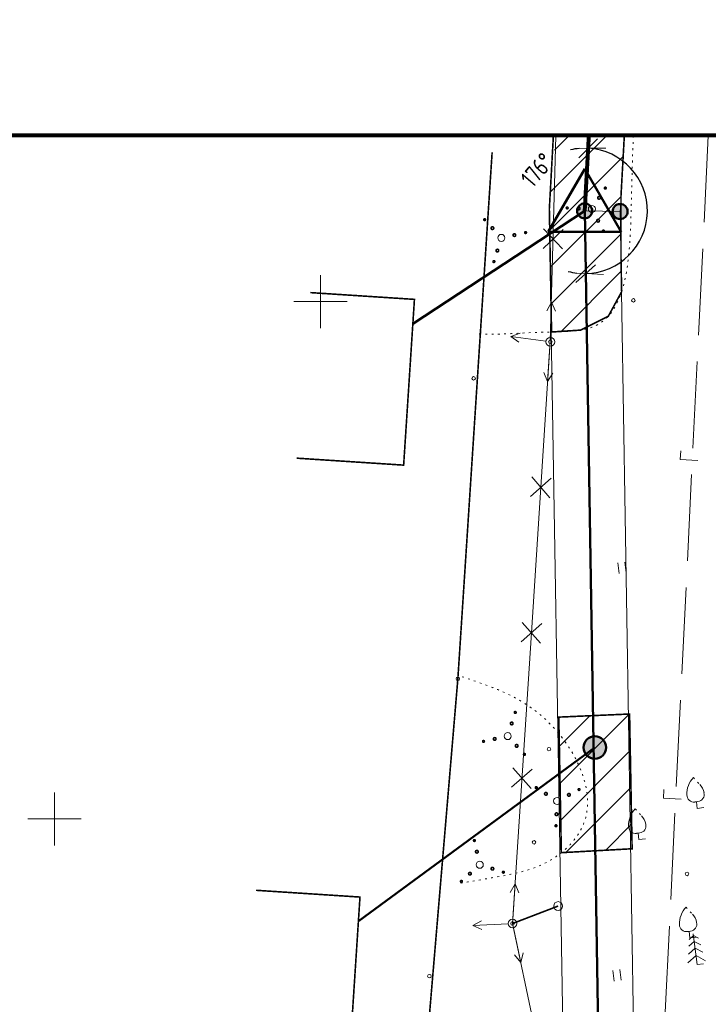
# Model space of a CAD drawing. Header units: millimetres. Extents: x 0 to 1188, y 0 to 841.
# Tile 28 of 76: x 79 to 156, y 730 to 841. Entities that reach past the tile are written whole.
import ezdxf

# ---------------------------------------------------------------- set-up
doc = ezdxf.new("R2010")
doc.units = ezdxf.units.MM
for name, pattern in [('K5LT32789', [0]), ('K5LT32797', [0]), ('K5LT32809', [0]), ('K5LT32813', [0]), ('K5LT32814', [0]), ('K5LT32816', [3.2, 3, -0.2]), ('K5LT32817', [0.7, 0.2, -0.5]), ('K5LT32824', [0]), ('K5LT32826', [1, 0.5, -0.5]), ('K5LT_BASIC', [0]), ('K5LT_REINFORCED', [0]), ('K5LT_THIN', [0])]:
    doc.linetypes.add(name, pattern=pattern)
doc.layers.add('Системный слой', color=7, linetype='Continuous')
doc.styles.add('KDIMTEXTSTYLE', font='GOST_AU.SHX', dxfattribs={"width": 0.96, "oblique": 15, "height": 5})
doc.dimstyles.new('KDIMSTYLE (0.00)', dxfattribs={"dimtxt": 5, "dimasz": 1, "dimexe": 2, "dimexo": 0, "dimgap": 1, "dimtad": 1, "dimlfac": 500, "dimtxsty": 'KDIMTEXTSTYLE', "dimsah": 1, "dimcen": 0, "dimdle": 1, "dimadec": 0, "dimazin": 0, "dimtfac": 0.667, "dimtmove": 0, "dimatfit": 3, "dimfxl": 1, "dimtvp": 1, "dimtolj": 1, "dimtzin": 0, "dimarcsym": 0})
pattern_1 = [(45, (0, 0), (-2.12132, 2.12132), [])]

# ---------------------------------------------------------------- blocks, each defined once
blk = doc.blocks.new('U16')
at = {"layer": 'Системный слой', "color": 7, "linetype": 'K5LT32813', "lineweight": 18}
for p, q in [((139.1, 827.88), (138.48, 804.61)), ((139.92, 817.31), (137.66, 815.17)), ((137.71, 817.37), (139.86, 815.11)), ((138.48, 804.61), (137.41, 788.18)), ((138.58, 789.21), (136.24, 787.16)), ((136.38, 789.35), (138.44, 787.01)), ((137.41, 788.18), (136.34, 771.76)), ((137.51, 772.79), (135.17, 770.73)), ((135.31, 772.93), (137.37, 770.59)), ((136.34, 771.76), (134.21, 738.91)), ((136.44, 756.36), (134.1, 754.3)), ((134.25, 756.5), (136.3, 754.16)), ((134.21, 738.91), (137.42, 723.7))]:
    blk.add_line(p, q, dxfattribs=at)
blk = doc.blocks.new('U34')
at = {"layer": 'Системный слой', "color": 1, "linetype": 'K5LT32809', "lineweight": 18, "true_color": 0xff0000}
for p, q in [((138.36, 819.34), (140.45, 694.12)), ((146.36, 819.47), (148.38, 698))]:
    blk.add_line(p, q, dxfattribs=at)
blk = doc.blocks.new('U35')
at = {"layer": 'Системный слой', "color": 1, "linetype": 'K5LT32809', "lineweight": 18, "true_color": 0xff0000}
for p, q in [((138.84, 828.1), (138.37, 819.62)), ((146.83, 827.65), (146.36, 819.18))]:
    blk.add_line(p, q, dxfattribs=at)
blk = doc.blocks.new('U111')
at = {"layer": 'Системный слой'}
h = blk.add_hatch(color=7, dxfattribs=at)
h.paths.add_polyline_path([(143.5, 758.79), (142.98, 759.96), (142.93, 759.93), (142.87, 759.9), (142.81, 759.87), (142.76, 759.83), (142.71, 759.79), (142.66, 759.75), (142.62, 759.71), (142.57, 759.66), (142.53, 759.61), (142.49, 759.57), (142.45, 759.51), (142.42, 759.46), (142.38, 759.4), (142.36, 759.35), (142.33, 759.29), (142.31, 759.23), (142.29, 759.17), (142.27, 759.11), (142.25, 759.05), (142.24, 758.98), (142.23, 758.92), (142.23, 758.86), (142.23, 758.79), (142.23, 758.73), (142.24, 758.66), (142.24, 758.6), (142.25, 758.54), (142.27, 758.48), (142.29, 758.41), (142.31, 758.35), (142.33, 758.29), (142.36, 758.24), (142.39, 758.18), (142.42, 758.12), (142.45, 758.07), (142.49, 758.02), (142.53, 757.97), (142.57, 757.92), (142.62, 757.88), (142.67, 757.83), (142.71, 757.79), (142.77, 757.75), (142.82, 757.72), (142.87, 757.69), (142.93, 757.66), (142.99, 757.63), (143.05, 757.6), (143.11, 757.58), (143.17, 757.56), (143.23, 757.55), (143.29, 757.54), (143.36, 757.53), (143.42, 757.52), (143.48, 757.52), (143.55, 757.52), (143.61, 757.52), (143.67, 757.53), (143.74, 757.54), (143.8, 757.55), (143.86, 757.57), (143.92, 757.59), (143.98, 757.61), (144.02, 757.63)])
h.paths.add_polyline_path([(144.2, 759.86), (144.14, 759.9), (144.09, 759.93), (144.03, 759.96), (143.97, 759.98), (143.91, 760), (143.85, 760.02), (143.79, 760.04), (143.72, 760.05), (143.66, 760.06), (143.6, 760.07), (143.53, 760.07), (143.47, 760.07), (143.4, 760.07), (143.34, 760.06), (143.28, 760.05), (143.22, 760.04), (143.15, 760.02), (143.09, 760), (143.03, 759.98), (142.98, 759.96), (143.5, 758.79), (144.02, 757.63), (144.08, 757.66), (144.13, 757.69), (144.19, 757.72), (144.24, 757.75), (144.29, 757.79), (144.34, 757.83), (144.39, 757.88), (144.43, 757.92), (144.48, 757.97), (144.52, 758.02), (144.55, 758.07), (144.59, 758.12), (144.62, 758.18), (144.65, 758.24), (144.68, 758.29), (144.7, 758.35), (144.72, 758.41), (144.74, 758.48), (144.75, 758.54), (144.76, 758.6), (144.77, 758.66), (144.78, 758.73), (144.78, 758.79), (144.78, 758.86), (144.77, 758.92), (144.76, 758.98), (144.75, 759.05), (144.74, 759.11), (144.72, 759.17), (144.7, 759.23), (144.68, 759.29), (144.65, 759.35), (144.62, 759.4), (144.59, 759.46), (144.56, 759.51), (144.52, 759.57), (144.48, 759.61), (144.44, 759.66), (144.39, 759.71), (144.35, 759.75), (144.3, 759.79), (144.25, 759.83)])
at = {"layer": 'Системный слой', "color": 7, "linetype": 'K5LT_BASIC', "lineweight": 50}
blk.add_circle((143.5, 758.79), 1.27, dxfattribs=at)
blk = doc.blocks.new('U176')
at = {"layer": 'Системный слой', "color": 7, "linetype": 'K5LT32797', "lineweight": 18}
blk.add_circle((134.21, 738.91), 0.5, dxfattribs=at)
blk = doc.blocks.new('U177')
at = {"layer": 'Системный слой', "color": 7, "linetype": 'K5LT32797', "lineweight": 18}
for p, q in [((134.5, 743.4), (133.93, 742.43)), ((134.24, 739.41), (134.5, 743.4)), ((134.5, 743.4), (134.93, 742.37))]:
    blk.add_line(p, q, dxfattribs=at)
blk = doc.blocks.new('U178')
at = {"layer": 'Системный слой', "color": 7, "linetype": 'K5LT32797', "lineweight": 18}
for p, q in [((134.31, 738.42), (135.14, 734.5)), ((135.14, 734.5), (134.44, 735.38)), ((135.14, 734.5), (135.42, 735.59))]:
    blk.add_line(p, q, dxfattribs=at)
blk = doc.blocks.new('U179')
at = {"layer": 'Системный слой', "color": 7, "linetype": 'K5LT32797', "lineweight": 18}
blk.add_circle((139.36, 740.88), 0.5, dxfattribs=at)
blk = doc.blocks.new('U180')
at = {"layer": 'Системный слой', "color": 7, "linetype": 'K5LT32797', "lineweight": 18}
blk.add_circle((134.21, 738.91), 0.5, dxfattribs=at)
blk = doc.blocks.new('U181')
at = {"layer": 'Системный слой', "color": 7, "linetype": 'K5LT32797', "lineweight": 18}
for p, q in [((129.71, 738.67), (130.69, 739.23)), ((133.71, 738.88), (129.71, 738.67)), ((129.71, 738.67), (130.74, 738.23))]:
    blk.add_line(p, q, dxfattribs=at)
blk = doc.blocks.new('U182')
at = {"layer": 'Системный слой', "color": 7, "linetype": 'K5LT32797', "lineweight": 18}
blk.add_circle((138.48, 804.61), 0.5, dxfattribs=at)
blk = doc.blocks.new('U183')
at = {"layer": 'Системный слой', "color": 7, "linetype": 'K5LT32797', "lineweight": 18}
for p, q in [((138.6, 809.11), (138.07, 808.12)), ((138.49, 805.11), (138.6, 809.11)), ((138.6, 809.11), (139.07, 808.09))]:
    blk.add_line(p, q, dxfattribs=at)
blk = doc.blocks.new('U184')
at = {"layer": 'Системный слой', "color": 7, "linetype": 'K5LT32797', "lineweight": 18}
for p, q in [((138.44, 804.11), (138.18, 800.12)), ((138.18, 800.12), (137.75, 801.15)), ((138.18, 800.12), (138.75, 801.08))]:
    blk.add_line(p, q, dxfattribs=at)
blk = doc.blocks.new('U185')
at = {"layer": 'Системный слой', "color": 7, "linetype": 'K5LT32797', "lineweight": 18}
for p, q in [((134.02, 805.22), (135.08, 805.58)), ((137.98, 804.68), (134.02, 805.22)), ((134.02, 805.22), (134.94, 804.59))]:
    blk.add_line(p, q, dxfattribs=at)
blk = doc.blocks.new('U289')
at = {"layer": 'Системный слой', "color": 7, "linetype": 'K5LT32817', "lineweight": 18}
blk.add_line((154.64, 755.4), (155.36, 754.62), dxfattribs=at)
at = {"layer": 'Системный слой', "color": 7, "linetype": 'K5LT32797', "lineweight": 18}
for p, q in [((154.98, 752.66), (154.8, 752.64)), ((154.98, 752.66), (155.16, 752.68)), ((154.98, 752.66), (155.08, 751.92)), ((155.08, 751.92), (155.82, 752.02))]:
    blk.add_line(p, q, dxfattribs=at)
for centre, radius, start, end in [((156.58, 753.55), 2.68, 136.3471, 182.48), ((153.88, 753.27), 2, 11.7304, 42.5033), ((154.7, 753.43), 0.8, 180.0833, 277.1052), ((155.06, 753.48), 0.8, 277.1052, 14.1271)]:
    blk.add_arc(centre, radius, start, end, dxfattribs=at)
blk = doc.blocks.new('U290')
at = {"layer": 'Системный слой', "color": 7, "linetype": 'K5LT32817', "lineweight": 18}
blk.add_line((148.06, 751.86), (148.78, 751.08), dxfattribs=at)
at = {"layer": 'Системный слой', "color": 7, "linetype": 'K5LT32797', "lineweight": 18}
for p, q in [((148.4, 749.12), (148.22, 749.1)), ((148.4, 749.12), (148.58, 749.15)), ((148.4, 749.12), (148.49, 748.39)), ((148.49, 748.39), (149.24, 748.48))]:
    blk.add_line(p, q, dxfattribs=at)
for centre, radius, start, end in [((150, 750.01), 2.68, 136.3471, 182.48), ((147.3, 749.73), 2, 11.7304, 42.5033), ((148.12, 749.89), 0.8, 180.0833, 277.1052), ((148.48, 749.94), 0.8, 277.1052, 14.1271)]:
    blk.add_arc(centre, radius, start, end, dxfattribs=at)
blk = doc.blocks.new('U291')
at = {"layer": 'Системный слой', "color": 7, "linetype": 'K5LT32817', "lineweight": 18}
blk.add_line((153.81, 740.76), (154.52, 739.98), dxfattribs=at)
at = {"layer": 'Системный слой', "color": 7, "linetype": 'K5LT32797', "lineweight": 18}
for p, q in [((154.15, 738.02), (153.97, 738)), ((154.15, 738.02), (154.33, 738.04)), ((154.15, 738.02), (154.24, 737.28)), ((154.24, 737.28), (154.99, 737.38))]:
    blk.add_line(p, q, dxfattribs=at)
for centre, radius, start, end in [((155.75, 738.91), 2.68, 136.3471, 182.48), ((153.05, 738.63), 2, 11.7304, 42.5033), ((153.87, 738.79), 0.8, 180.0833, 277.1052), ((154.23, 738.84), 0.8, 277.1052, 14.1271)]:
    blk.add_arc(centre, radius, start, end, dxfattribs=at)
blk = doc.blocks.new('U292')
at = {"layer": 'Системный слой', "color": 7, "linetype": 'K5LT32797', "lineweight": 18}
for p, q in [((154.65, 737.55), (154.18, 737.12)), ((154.63, 737.74), (155.06, 734.27)), ((154.65, 737.55), (155.22, 737.25)), ((154.74, 736.89), (154.12, 736.34)), ((154.74, 736.89), (155.47, 736.51)), ((154.94, 735.28), (154.03, 734.47)), ((154.83, 736.12), (154.08, 735.45)), ((154.83, 736.12), (155.72, 735.66)), ((154.94, 735.28), (156.02, 734.71)), ((155.06, 734.27), (155.77, 734.36))]:
    blk.add_line(p, q, dxfattribs=at)
blk = doc.blocks.new('U302')
at = {"layer": 'Системный слой', "color": 7, "linetype": 'K5LT32789', "const_width": 0.18}
for points in [[(144.69, 821.88, 1), (144.69, 822.08, 1)], [(143.98, 820.73, 1), (144, 821.03, 1)], [(140.38, 819.64, 1), (140.39, 819.84, 1)], [(141.68, 819.53, 1), (141.69, 819.83, 1)], [(143.87, 818.14, 1), (143.88, 818.44, 1)], [(144.47, 817.03, 1), (144.48, 817.23, 1)]]:
    blk.add_lwpolyline(points, format="xyb", close=True, dxfattribs=at)
at = {"layer": 'Системный слой', "color": 7, "linetype": 'K5LT32797', "lineweight": 18}
blk.add_circle((143.18, 819.62), 0.4, dxfattribs=at)
blk = doc.blocks.new('U303')
at = {"layer": 'Системный слой', "color": 7, "linetype": 'K5LT32789', "const_width": 0.18}
for points in [[(130.99, 818.35, 1), (131.14, 818.48, 1)], [(131.83, 817.35, 1), (132.05, 817.56, 1)], [(134.31, 816.57, 1), (134.53, 816.77, 1)], [(135.61, 816.89, 1), (135.76, 817.02, 1)], [(132.39, 814.82, 1), (132.61, 815.02, 1)], [(132.03, 813.61, 1), (132.18, 813.75, 1)]]:
    blk.add_lwpolyline(points, format="xyb", close=True, dxfattribs=at)
at = {"layer": 'Системный слой', "color": 7, "linetype": 'K5LT32797', "lineweight": 18}
blk.add_circle((132.95, 816.35), 0.4, dxfattribs=at)
blk = doc.blocks.new('U304')
at = {"layer": 'Системный слой', "color": 7, "linetype": 'K5LT32789', "const_width": 0.18}
for points in [[(134.59, 762.82, 1), (134.44, 762.68, 1)], [(134.23, 761.61, 1), (134.01, 761.41, 1)], [(131.01, 759.54, 1), (130.86, 759.41, 1)], [(132.31, 759.86, 1), (132.09, 759.66, 1)], [(134.79, 759.08, 1), (134.57, 758.87, 1)], [(135.63, 758.08, 1), (135.48, 757.95, 1)]]:
    blk.add_lwpolyline(points, format="xyb", close=True, dxfattribs=at)
at = {"layer": 'Системный слой', "color": 7, "linetype": 'K5LT32797', "lineweight": 18}
blk.add_circle((133.67, 760.08), 0.4, dxfattribs=at)
blk = doc.blocks.new('U305')
at = {"layer": 'Системный слой', "color": 7, "linetype": 'K5LT32789', "const_width": 0.18}
for points in [[(136.99, 754.26, 1), (136.79, 754.27, 1)], [(141.83, 754.04, 1), (141.63, 754.05, 1)], [(138.13, 753.55, 1), (137.83, 753.57, 1)], [(140.73, 753.44, 1), (140.43, 753.45, 1)], [(139.33, 751.25, 1), (139.03, 751.26, 1)], [(139.22, 749.95, 1), (139.02, 749.96, 1)]]:
    blk.add_lwpolyline(points, format="xyb", close=True, dxfattribs=at)
at = {"layer": 'Системный слой', "color": 7, "linetype": 'K5LT32797', "lineweight": 18}
blk.add_circle((139.25, 752.75), 0.4, dxfattribs=at)
blk = doc.blocks.new('U306')
at = {"layer": 'Системный слой', "color": 7, "linetype": 'K5LT32789', "const_width": 0.18}
for points in [[(129.97, 748.21, 1), (129.84, 748.36, 1)], [(130.29, 746.91, 1), (130.08, 747.13, 1)], [(132.04, 744.99, 1), (131.84, 745.21, 1)], [(129.5, 744.43, 1), (129.3, 744.65, 1)], [(133.24, 744.63, 1), (133.11, 744.78, 1)], [(128.51, 743.59, 1), (128.37, 743.74, 1)]]:
    blk.add_lwpolyline(points, format="xyb", close=True, dxfattribs=at)
at = {"layer": 'Системный слой', "color": 7, "linetype": 'K5LT32797', "lineweight": 18}
blk.add_circle((130.51, 745.55), 0.4, dxfattribs=at)
blk = doc.blocks.new('U511')
at = {"layer": 'Системный слой', "color": 7, "linetype": 'K5LT32797', "lineweight": 18}
for p, q in [((145.71, 732.41), (145.56, 733.6)), ((146.5, 732.51), (146.35, 733.7))]:
    blk.add_line(p, q, dxfattribs=at)
blk = doc.blocks.new('U512')
at = {"layer": 'Системный слой', "color": 7, "linetype": 'K5LT32797', "lineweight": 18}
for p, q in [((146.26, 778.45), (146.11, 779.65)), ((147.06, 778.55), (146.91, 779.74))]:
    blk.add_line(p, q, dxfattribs=at)
blk = doc.blocks.new('U524')
at = {"layer": 'Системный слой', "color": 7, "linetype": 'K5LT_BASIC', "lineweight": 50}
for p, q in [((142.36, 824.16), (138.25, 817.03)), ((146.48, 817.03), (142.36, 824.16)), ((138.25, 817.03), (146.48, 817.03))]:
    blk.add_line(p, q, dxfattribs=at)
blk = doc.blocks.new('U527')
at = {"layer": 'Системный слой'}
h = blk.add_hatch(color=7, dxfattribs=at)
h.paths.add_polyline_path([(146.36, 819.33), (145.62, 819.75), (145.6, 819.7), (145.58, 819.65), (145.56, 819.6), (145.54, 819.55), (145.53, 819.5), (145.52, 819.45), (145.52, 819.4), (145.51, 819.35), (145.51, 819.3), (145.52, 819.24), (145.52, 819.19), (145.53, 819.14), (145.55, 819.09), (145.56, 819.04), (145.58, 818.99), (145.61, 818.94), (145.63, 818.9), (145.66, 818.85), (145.69, 818.81), (145.72, 818.77), (145.76, 818.73), (145.79, 818.7), (145.83, 818.66), (145.88, 818.63), (145.92, 818.6), (145.97, 818.58), (146.01, 818.56), (146.06, 818.54), (146.11, 818.52), (146.16, 818.5), (146.21, 818.49), (146.26, 818.49), (146.31, 818.48), (146.37, 818.48), (146.42, 818.48), (146.47, 818.49), (146.52, 818.5), (146.57, 818.51), (146.62, 818.52), (146.67, 818.54), (146.72, 818.56), (146.77, 818.58), (146.81, 818.61), (146.86, 818.64), (146.9, 818.67), (146.94, 818.7), (146.97, 818.74), (147.01, 818.78), (147.04, 818.82), (147.07, 818.86), (147.1, 818.91), (147.1, 818.91)])
h.paths.add_polyline_path([(146.31, 820.18), (146.26, 820.17), (146.2, 820.17), (146.15, 820.15), (146.1, 820.14), (146.05, 820.12), (146.01, 820.1), (145.96, 820.08), (145.91, 820.05), (145.87, 820.02), (145.83, 819.99), (145.79, 819.96), (145.75, 819.92), (145.72, 819.88), (145.68, 819.84), (145.65, 819.8), (145.63, 819.76), (145.62, 819.75), (146.36, 819.33), (147.1, 818.91), (147.13, 818.96), (147.15, 819.01), (147.17, 819.05), (147.18, 819.1), (147.19, 819.15), (147.2, 819.21), (147.21, 819.26), (147.21, 819.31), (147.21, 819.36), (147.21, 819.41), (147.2, 819.47), (147.19, 819.52), (147.18, 819.57), (147.16, 819.62), (147.14, 819.67), (147.12, 819.71), (147.1, 819.76), (147.07, 819.8), (147.04, 819.85), (147.01, 819.89), (146.97, 819.92), (146.93, 819.96), (146.89, 819.99), (146.85, 820.03), (146.81, 820.05), (146.76, 820.08), (146.72, 820.1), (146.67, 820.12), (146.62, 820.14), (146.57, 820.15), (146.52, 820.17), (146.47, 820.17), (146.41, 820.18), (146.36, 820.18), (146.31, 820.18)])
at = {"layer": 'Системный слой', "color": 7, "linetype": 'K5LT_THIN', "lineweight": 18}
blk.add_line((142.36, 819.4), (146.36, 819.33), dxfattribs=at)
at = {"layer": 'Системный слой', "color": 7, "linetype": 'K5LT_BASIC', "lineweight": 50}
blk.add_circle((146.36, 819.33), 0.85, dxfattribs=at)
blk = doc.blocks.new('U526')
at = {"layer": 'Системный слой'}
blk.add_blockref('U527', (0, 0), dxfattribs=at)
blk = doc.blocks.new('U525')
at = {"layer": 'Системный слой'}
h = blk.add_hatch(color=7, dxfattribs=at)
h.paths.add_polyline_path([(142.36, 819.4), (142.16, 820.23), (142.11, 820.21), (142.06, 820.2), (142.01, 820.18), (141.97, 820.15), (141.92, 820.13), (141.88, 820.1), (141.84, 820.07), (141.8, 820.04), (141.76, 820), (141.72, 819.96), (141.69, 819.92), (141.66, 819.88), (141.63, 819.83), (141.61, 819.79), (141.58, 819.74), (141.57, 819.69), (141.55, 819.64), (141.54, 819.59), (141.53, 819.54), (141.52, 819.49), (141.51, 819.44), (141.51, 819.39), (141.52, 819.33), (141.52, 819.28), (141.53, 819.23), (141.54, 819.18), (141.56, 819.13), (141.58, 819.08), (141.6, 819.03), (141.62, 818.99), (141.65, 818.94), (141.68, 818.9), (141.71, 818.86), (141.75, 818.82), (141.78, 818.78), (141.82, 818.75), (141.86, 818.72), (141.91, 818.69), (141.95, 818.66), (142, 818.64), (142.04, 818.62), (142.09, 818.6), (142.14, 818.58), (142.19, 818.57), (142.25, 818.56), (142.3, 818.56), (142.35, 818.55), (142.4, 818.55), (142.45, 818.56), (142.5, 818.56), (142.56, 818.57), (142.56, 818.58)])
h.paths.add_polyline_path([(142.95, 820.02), (142.91, 820.06), (142.87, 820.09), (142.82, 820.12), (142.78, 820.15), (142.73, 820.17), (142.68, 820.19), (142.63, 820.21), (142.58, 820.22), (142.53, 820.24), (142.48, 820.24), (142.43, 820.25), (142.38, 820.25), (142.33, 820.25), (142.27, 820.25), (142.22, 820.24), (142.17, 820.23), (142.16, 820.23), (142.36, 819.4), (142.56, 818.58), (142.61, 818.59), (142.66, 818.61), (142.71, 818.63), (142.76, 818.65), (142.8, 818.68), (142.85, 818.7), (142.89, 818.73), (142.93, 818.77), (142.97, 818.8), (143, 818.84), (143.04, 818.88), (143.07, 818.92), (143.09, 818.97), (143.12, 819.01), (143.14, 819.06), (143.16, 819.11), (143.18, 819.16), (143.19, 819.21), (143.2, 819.26), (143.21, 819.31), (143.21, 819.36), (143.21, 819.42), (143.21, 819.47), (143.21, 819.52), (143.2, 819.57), (143.19, 819.62), (143.17, 819.67), (143.15, 819.72), (143.13, 819.77), (143.11, 819.82), (143.08, 819.86), (143.05, 819.9), (143.02, 819.94), (142.98, 819.98), (142.95, 820.02)])
at = {"layer": 'Системный слой', "color": 7, "linetype": 'K5LT_BASIC', "lineweight": 50}
blk.add_circle((142.36, 819.4), 0.85, dxfattribs=at)
at = {"layer": 'Системный слой'}
blk.add_blockref('U526', (0, 0), dxfattribs=at)
blk = doc.blocks.new('U523')
at = {"layer": 'Системный слой'}
for name in ['U524', 'U525']:
    blk.add_blockref(name, (0, 0), dxfattribs=at)
blk = doc.blocks.new('U556')
at = {"layer": 'Системный слой', "color": 11, "linetype": 'K5LT32824', "lineweight": 18, "true_color": 0xff8040}
for p, q in [((155.84, 818.12), (156.32, 827.88)), ((155.22, 805.37), (155.7, 815.13)), ((154.59, 792.62), (155.07, 802.38)), ((153.16, 791.31), (153.21, 792.31)), ((155.15, 791.21), (153.16, 791.31)), ((153.96, 779.87), (154.44, 789.63)), ((153.33, 767.12), (153.81, 776.88)), ((152.71, 754.38), (153.19, 764.13)), ((151.27, 753.06), (151.32, 754.06)), ((153.27, 752.97), (151.27, 753.06)), ((152.08, 741.63), (152.56, 751.38)), ((151.45, 728.88), (151.93, 738.63))]:
    blk.add_line(p, q, dxfattribs=at)
blk = doc.blocks.new('KDIMARROW_03')
at = {"layer": 'Системный слой', "color": 0, "linetype": 'K5LT_THIN', "lineweight": 18}
for p, q in [((-1.06, -1.06), (1.06, 1.06)), ((0, 0), (-1, 0)), ((0, 0), (2, 0))]:
    blk.add_line(p, q, dxfattribs=at)

msp = doc.modelspace()

# ---------------------------------------------------------------- hatches: boundary and pattern name
at = {"layer": 'Системный слой'}
h = msp.add_hatch(dxfattribs=at)
h.set_pattern_fill('Металл', angle=45, style=0, pattern_type=0)
h.set_pattern_definition(pattern_1)
h.paths.add_polyline_path([(146.462861, 814.173542), (146.467266, 821.167089), (146.837423, 827.875036), (139.099788, 827.969504), (138.369893, 819.623085), (138.620379, 805.722073), (141.89111, 805.938426), (145.026021, 807.498957), (146.536142, 810.276719)])
h = msp.add_hatch(dxfattribs=at)
h.set_pattern_fill('Металл', angle=45, style=0, pattern_type=0)
h.set_pattern_definition(pattern_1)
h.paths.add_polyline_path([(147.719413, 747.35483), (147.43322, 762.573497), (139.438362, 762.224817), (139.726316, 746.912533)])

# ---------------------------------------------------------------- linework, layer by layer
at = {"layer": 'Системный слой', "color": 7, "linetype": 'K5LT_REINFORCED', "lineweight": 80}
msp.add_line((25.818245, 827.969504), (564.923523, 827.969504), dxfattribs=at)
at = {"layer": 'Системный слой', "color": 1, "linetype": 'K5LT32809', "lineweight": 18, "true_color": 0xff0000}
for p, q in [((138.837414, 828.095428), (138.825253, 827.875036)), ((146.842636, 827.969504), (146.837423, 827.875036))]:
    msp.add_line(p, q, dxfattribs=at)
at = {"layer": 'Системный слой', "color": 7, "linetype": 'K5LT32813', "lineweight": 18}
msp.add_line((139.099788, 827.969504), (139.097267, 827.875036), dxfattribs=at)
at = {"layer": 'Системный слой', "color": 7, "linetype": 'K5LT_BASIC', "lineweight": 50}
for p, q in [((142.363817, 819.402692), (122.952962, 806.646574)), ((142.363817, 819.402692), (144.44713, 694.190051)), ((143.503588, 758.793963), (116.80524, 739.17523))]:
    msp.add_line(p, q, dxfattribs=at)
at = {"layer": 'Системный слой', "color": 3, "linetype": 'K5LT32814', "lineweight": 18, "true_color": 0x00ff00}
for p, q in [((112.52762, 812.161077), (112.528167, 806.161077)), ((115.527893, 809.16135), (109.527893, 809.160804)), ((82.483708, 753.726898), (82.484254, 747.726898)), ((85.483981, 750.727172), (79.483981, 750.726625))]:
    msp.add_line(p, q, dxfattribs=at)
at = {"layer": 'Системный слой', "color": 3, "linetype": 'K5LT32814', "true_color": 0x00ff00, "const_width": 0.18}
msp.add_lwpolyline([(146.842636, 827.969504), (146.467266, 821.167089), (146.462861, 814.173542), (146.536142, 810.276719), (145.026021, 807.498957), (141.89111, 805.938426), (138.620379, 805.722073), (138.369893, 819.623085), (138.837414, 828.095428)], dxfattribs=at)
at = {"layer": 'Системный слой', "color": 7, "linetype": 'K5LT_BASIC', "const_width": 0.45}
for points in [[(142.831338, 827.875036), (142.363817, 819.402692)], [(142.836551, 827.969504), (142.831338, 827.875036)]]:
    msp.add_lwpolyline(points, dxfattribs=at)
at = {"layer": 'Системный слой', "color": 8, "linetype": 'K5LT32816', "true_color": 0x808080, "const_width": 0.18}
msp.add_lwpolyline([(131.908236, 826.019424), (128.036468, 766.543773), (123.760588, 715.958429), (121.440321, 691.99741)], dxfattribs=at)
at = {"layer": 'Системный слой', "color": 7, "linetype": 'K5LT32789', "const_width": 0.18}
for points in [[(121.914023, 790.687059), (123.132791, 809.408991), (111.379646, 810.174102), (123.132791, 809.408991), (121.914023, 790.687059), (109.845047, 791.47273)], [(115.763812, 723.177476), (116.982579, 741.899408), (105.229434, 742.664519), (116.982579, 741.899408), (115.763812, 723.177476), (103.694836, 723.963146)]]:
    msp.add_lwpolyline(points, dxfattribs=at)
at = {"layer": 'Системный слой', "color": 3, "linetype": 'K5LT32814', "true_color": 0x00ff00, "const_width": 0.18}
msp.add_lwpolyline([(139.726316, 746.912533), (147.719413, 747.35483), (147.43322, 762.573497), (139.438362, 762.224817)], close=True, dxfattribs=at)
at = {"layer": 'Системный слой', "color": 7, "linetype": 'K5LT32826', "const_width": 0.18}
msp.add_lwpolyline([(134.206308, 738.906696), (139.361137, 740.882573)], dxfattribs=at)
at = {"layer": 'Системный слой', "color": 7, "linetype": 'K5LT32797', "lineweight": 18}
for centre in [(147.858878, 809.293916), (138.47626, 804.609397), (129.817456, 800.488736), (128.036468, 766.543773), (138.323888, 758.601243), (136.641807, 748.084423), (153.918114, 744.513929), (134.206308, 738.906696), (124.826481, 732.970913)]:
    msp.add_circle(centre, 0.2, dxfattribs=at)
at = {"layer": 'Системный слой', "color": 7, "linetype": 'K5LT32817', "lineweight": 18}
for points, knots in [([(147.865808, 827.875036), (147.695051, 824.75223), (147.708284, 817.947906), (146.807112, 805.425194), (137.45517, 805.866215), (133.034682, 805.391673), (130.578662, 805.518342), (130.066511, 805.544757)], [125.7363273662, 125.7363273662, 125.7363273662, 125.7363273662, 130.5856154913, 136.6736750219, 139.918839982, 142.8281513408, 143.594666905, 143.594666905, 143.594666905, 143.594666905]), ([(128.531199, 766.781878), (131.607883, 765.75792), (138.846335, 763.348872), (145.028539, 751.947698), (138.318092, 745.209506), (132.833049, 744.227009), (129.252636, 743.623072), (127.932255, 743.400353)], [0, 0, 0, 0, 4.9078048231, 11.5464913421, 14.3038339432, 17.7500680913, 19.7634663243, 19.7634663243, 19.7634663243, 19.7634663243])]:
    msp.add_open_spline(points, degree=3, knots=knots, dxfattribs=at)
msp.add_open_spline([(147.871026, 827.969504), (147.869269, 827.938003), (147.86753, 827.906514), (147.865808, 827.875036)], degree=3, dxfattribs=at)

# ---------------------------------------------------------------- block references
at = {"layer": 'Системный слой'}
for name in ['U16', 'U35', 'U556', 'U523', 'U302', 'U303', 'U34', 'U183', 'U185', 'U184', 'U182', 'U512', 'U304', 'U111', 'U289', 'U305', 'U290', 'U306', 'U177', 'U179', 'U291', 'U181', 'U176', 'U180', 'U178', 'U292', 'U511']:
    msp.add_blockref(name, (0, 0), dxfattribs=at)

# ---------------------------------------------------------------- dimensions: what is measured, and where the dimension line sits
at = {"layer": 'Системный слой', "color": 7}
msp.add_angular_dim_2l(base=(142.68324, 826.476342), line1=((142.363817, 819.402692), (142.831338, 827.875036)), line2=((142.363817, 819.402692), (144.44713, 694.190051)), location=(137.000031, 824.025284), dimstyle='KDIMSTYLE (0.00)', override={"dimpost": '\\H2.0;\\W0.965;\\Q0;<>', "dimblk1": 'KDIMARROW_03', "dimblk2": 'KDIMARROW_03', "dimclrt": 7, "dimtolj": 1}, dxfattribs=at).render()

doc.saveas('drawing.dxf')
